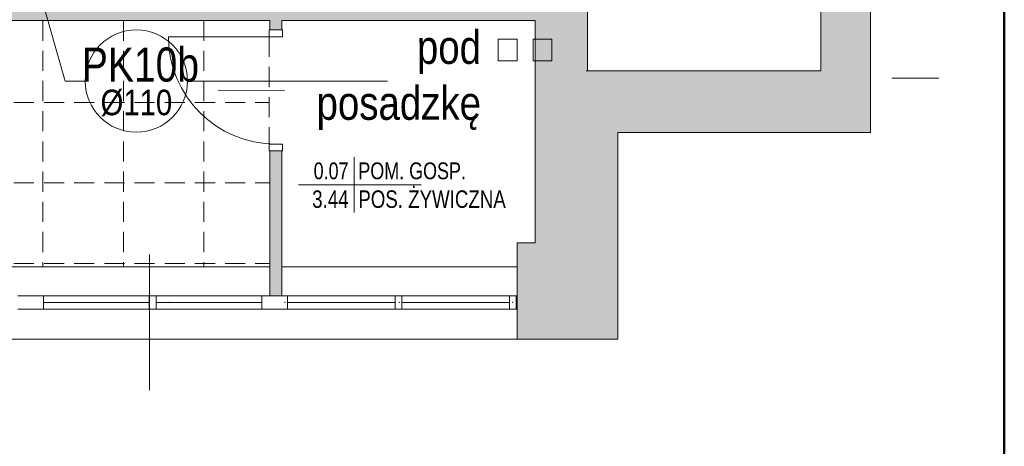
# Model space of a CAD drawing. Header units: millimetres. Extents: x -23540 to 53212, y -37964 to 41185.
# Tile 117 of 203: x 2682 to 3416, y -32223 to -31905. Entities that reach past the tile are written whole.
import ezdxf
from ezdxf.enums import TextEntityAlignment as Align

# ---------------------------------------------------------------- set-up
doc = ezdxf.new("R2010")
doc.units = ezdxf.units.MM
doc.linetypes.add('DASHEDX2', pattern=[1.5, 1, -0.5])
doc.layers.get('0').update_dxf_attribs({"lineweight": 18})
for name, color, linetype, lineweight in [('BA_drz', 7, 'Continuous', 18), ('BA_met', 7, 'Continuous', 18), ('M_Ramki do druku', 7, 'Continuous', 18), ('M_Ramki markery', 1, 'Continuous', 18), ('M_Ramki rysunków', 2, 'Continuous', 18), ('MM_KS_OPISY', 7, 'Continuous', 9), ('PG_PRZERYWANE_ŚREDNIE', 1, 'DASHEDX2', 18), ('PG_WIDOKOWE_CIENKIE', 1, 'Continuous', 18), ('PG_ŚCIANY_DZIAŁOWE', 3, 'Continuous', 18)]:
    doc.layers.add(name, color=color, linetype=linetype, lineweight=lineweight)
doc.styles.add('ROMANS', font='bikromsw.shx', dxfattribs={"width": 0.8})
doc.styles.get("Standard").update_dxf_attribs({"font": 'arial.ttf'})

# ---------------------------------------------------------------- blocks, each defined once
blk = doc.blocks.new('bikmet')
blk.add_line((0, 1.65), (0, -1.65))
at = {"style": 'ROMANS', "width": 0.8}
blk.add_attdef('NRPOM', text='', height=1, dxfattribs=at).set_placement((-0.333, 0.333), align=Align.RIGHT)
blk.add_attdef('NWAPOM', (0.25, 0.333), '', height=1, dxfattribs=at)
blk.add_attdef('RAREA', text='', height=1.042, dxfattribs=at).set_placement((-0.333, -0.333), align=Align.TOP_RIGHT)
blk.add_attdef('PODLOGA', text='', height=1.042, dxfattribs=at).set_placement((0.25, -0.333), align=Align.TOP_LEFT)

msp = doc.modelspace()

# ---------------------------------------------------------------- hatches: boundary and pattern name
at = {"layer": 'PG_ŚCIANY_DZIAŁOWE', "true_color": 0x636466, "transparency": 33554610}
h = msp.add_hatch(color=251, dxfattribs=at)
h.dxf.hatch_style = 1
h.paths.add_polyline_path([(3316.55, -31474.96), (3279.62, -31474.96), (3279.62, -31943.46), (3105.62, -31943.46), (3105.62, -31559.46), (3105.62, -31451.46), (2983.12, -31451.46), (2983.12, -31469.96), (3062.62, -31469.96), (3062.62, -31680.46), (2815.12, -31680.46), (2815.12, -31469.96), (2882.12, -31469.96), (2882.12, -31451.46), (2788.62, -31451.46), (2788.62, -31469.96), (2800.62, -31469.96), (2800.62, -31698.96), (3062.62, -31698.96), (3062.62, -31884.96), (2687.62, -31884.96), (2687.62, -31469.96), (2687.62, -31451.46), (2637.62, -31451.46), (2637.62, -31467.46), (2669.12, -31467.46), (2669.12, -31905.96), (2868.62, -31905.96), (2868.62, -31912.96), (2877.62, -31912.96), (2877.62, -31905.96), (3066.62, -31905.96), (3066.62, -32071.46), (3053.12, -32071.46), (3053.12, -32143.46), (3128.17, -32143.46), (3128.17, -31989.42), (3316.55, -31989.42)])
h.paths.add_polyline_path([(3279.62, -31334.96), (3316.55, -31334.96), (3316.55, -31300.46), (3279.62, -31330.46)])
h = msp.add_hatch(color=251, dxfattribs=at)
h.dxf.hatch_style = 1
h.paths.add_polyline_path([(2877.62, -32002.96), (2868.62, -32002.96), (2868.62, -32110.96), (2877.62, -32110.96)])

# ---------------------------------------------------------------- linework, layer by layer
at = {"color": 251, "true_color": 0x636466}
for p, q in [((3316.55, -31300.46), (3316.55, -31989.42)), ((3105.62, -31559.46), (3105.62, -31943.46)), ((3279.62, -31943.46), (3279.62, -31559.46)), ((2669.12, -31905.96), (2868.62, -31905.96)), ((2868.62, -31905.96), (2868.62, -31912.96)), ((2877.62, -31905.96), (3066.62, -31905.96)), ((2877.62, -31905.96), (2877.62, -31912.96)), ((3066.62, -31905.96), (3066.62, -32071.46)), ((2877.62, -31912.96), (2868.62, -31912.96)), ((2877.62, -31917.96), (2868.62, -31917.96)), ((3105.62, -31943.46), (3279.62, -31943.46)), ((3316.55, -31989.42), (3128.17, -31989.42)), ((3128.17, -31989.42), (3128.17, -32143.46)), ((2877.62, -31997.96), (2868.62, -31997.96)), ((2868.62, -32002.96), (2868.62, -32110.96)), ((2877.62, -32002.96), (2877.62, -32110.96)), ((3066.62, -32071.46), (3053.12, -32071.46)), ((3053.12, -32071.46), (3053.12, -32143.46)), ((2868.62, -32089.46), (2502.62, -32089.46)), ((3053.12, -32089.46), (2877.62, -32089.46)), ((2680.87, -32110.96), (2699.87, -32110.96)), ((2877.62, -32110.96), (2699.87, -32110.96)), ((2699.87, -32110.96), (2699.87, -32120.96)), ((2699.87, -32110.96), (2699.87, -32120.96)), ((2778.87, -32110.96), (2778.87, -32120.96)), ((2783.87, -32110.96), (2783.87, -32120.96)), ((2862.87, -32110.96), (2862.87, -32120.96)), ((3053.12, -32110.96), (2877.62, -32110.96)), ((2881.87, -32110.96), (2881.87, -32120.96)), ((2962.12, -32110.96), (2962.12, -32120.96)), ((2967.12, -32110.96), (2967.12, -32120.96)), ((3047.37, -32110.96), (3047.37, -32120.96)), ((3052.37, -32110.96), (3052.37, -32120.96)), ((2699.87, -32120.96), (2680.87, -32120.96)), ((2778.87, -32115.96), (2699.87, -32115.96)), ((3053.12, -32120.96), (2699.87, -32120.96)), ((2862.87, -32115.96), (2783.87, -32115.96)), ((2962.12, -32115.96), (2881.87, -32115.96)), ((3047.37, -32115.96), (2967.12, -32115.96)), ((3053.12, -32143.46), (2268.12, -32143.46))]:
    msp.add_line(p, q, dxfattribs=at)
at = {"color": 251, "lineweight": 20, "true_color": 0x636466}
for p, q in [((3279.62, -31573.46), (3279.62, -31943.46)), ((2877.62, -31912.96), (2868.62, -31912.96)), ((3279.62, -31943.46), (3104.62, -31943.46)), ((2878.12, -32002.96), (2868.12, -32002.96)), ((2877.62, -32002.96), (2868.62, -32002.96)), ((2779.06, -32181.33), (2779.06, -32080.28)), ((2967.12, -32110.96), (2962.12, -32110.96)), ((3053.12, -32143.46), (3128.17, -32143.46))]:
    msp.add_line(p, q, dxfattribs=at)
at = {"color": 251, "true_color": 0x636466}
for p in [(2793.79, -32115.96), (2793.79, -32115.96), (2793.79, -32115.96), (2793.79, -32115.96), (2880.12, -32115.96), (2880.12, -32115.96), (2880.12, -32115.96), (2880.12, -32115.96), (2965.37, -32115.96), (2965.37, -32115.96), (2965.37, -32115.96), (2965.37, -32115.96), (3049.87, -32115.96), (3049.87, -32115.96), (3049.87, -32115.96), (3049.87, -32115.96)]:
    msp.add_point(p, dxfattribs=at)
at = {"layer": 'BA_drz', "color": 251, "true_color": 0x636466}
for p, q in [((2868.12, -31917.96), (2868.12, -31912.96)), ((2878.12, -31912.96), (2868.12, -31912.96)), ((2878.12, -31917.96), (2878.12, -31912.96)), ((2873.12, -31917.96), (2793.12, -31917.96)), ((2878.12, -31917.96), (2868.12, -31917.96)), ((2830.31, -31957.9), (2879.62, -31958.02)), ((2878.12, -31997.96), (2868.12, -31997.96)), ((2868.12, -32002.96), (2868.12, -31997.96)), ((2878.12, -32002.96), (2878.12, -31997.96))]:
    msp.add_line(p, q, dxfattribs=at)
msp.add_arc((2873.12, -31917.96), 80, 180, 270, dxfattribs=at)
at = {"layer": 'BA_met', "color": 251, "true_color": 0x636466}
msp.add_line((2890.15, -32028.34), (2981.66, -32028.34), dxfattribs=at)
at = {"layer": 'M_Ramki do druku', "color": 251, "true_color": 0x636466}
msp.add_line((3342.46, -31948.99), (3367.46, -31948.99), dxfattribs=at)
at = {"layer": 'M_Ramki markery', "color": 251, "true_color": 0x636466}
msp.add_line((3332.46, -31948.99), (3342.46, -31948.99), dxfattribs=at)
at = {"layer": 'M_Ramki rysunków', "color": 18, "lineweight": 50, "true_color": 0x000000}
msp.add_line((3416.29, -28848.99), (3416.29, -32948.99), dxfattribs=at)
at = {"layer": 'MM_KS_OPISY'}
for p, q in [((2716.07, -31951.04), (2696.49, -31882.49)), ((2731.11, -31951.04), (2716.07, -31951.04)), ((2956.45, -31951.04), (2807.31, -31951.04))]:
    msp.add_line(p, q, dxfattribs=at)
msp.add_circle((2769.21, -31951.04), 38.1, dxfattribs=at)
msp.add_circle((2769.21, -31951.04), 38.1, dxfattribs=at)
at = {"layer": 'PG_PRZERYWANE_ŚREDNIE', "color": 251, "lineweight": 15, "ltscale": 15, "true_color": 0x636466}
for p, q in [((2699.62, -31905.96), (2699.62, -32089.46)), ((2759.62, -31905.96), (2759.62, -32089.46)), ((2819.62, -31905.96), (2819.62, -32089.46)), ((2868.12, -31917.96), (2868.12, -31997.96)), ((2497.87, -31966.96), (2868.12, -31966.96)), ((2497.87, -32026.96), (2868.62, -32026.96)), ((2497.87, -32086.96), (2868.62, -32086.96))]:
    msp.add_line(p, q, dxfattribs=at)
at = {"layer": 'PG_WIDOKOWE_CIENKIE', "color": 251, "true_color": 0x636466}
for p, q in [((3039.06, -31919.84), (3053.06, -31919.84)), ((3039.06, -31935.84), (3039.06, -31919.84)), ((3053.06, -31919.84), (3053.06, -31935.84)), ((3079.06, -31919.84), (3065.06, -31919.84)), ((3065.06, -31919.84), (3065.06, -31935.84)), ((3079.06, -31935.84), (3079.06, -31919.84)), ((3053.06, -31935.84), (3039.06, -31935.84)), ((3065.06, -31935.84), (3079.06, -31935.84))]:
    msp.add_line(p, q, dxfattribs=at)

# ---------------------------------------------------------------- block references
at = {"layer": 'BA_met', "color": 251, "true_color": 0x636466, "xscale": 12.5, "yscale": 12.5, "zscale": 12.5}
msp.add_blockref('bikmet', (2931.57, -32028.34), dxfattribs=at).add_auto_attribs({'NRPOM': '0.07', 'NWAPOM': 'POM. GOSP.', 'RAREA': '3.44', 'PODLOGA': 'POS. ŻYWICZNA'})

# ---------------------------------------------------------------- texts
at = {"layer": 'MM_KS_OPISY'}
for s, width, insert, char_height, attachment_point in [('{\\fArial Narrow|b0|i0|c238|p34;pod\\Pposadzkę}', 200.9859, (3026.16, -31913.22), 25, 3), ('{\\fArial Narrow|b0|i0|c238|p34;PK10b}', 25.4, (2728.61, -31926.05), 25.4, 1), ('{\\fArial Narrow|b0|i0|c238|p34;%%C110}', 0.5033, (2742.55, -31957.44), 19.05, 1)]:
    msp.add_mtext_dynamic_manual_height_columns(s, width=width, gutter_width=1, heights=[0], dxfattribs=dict(at, insert=insert, char_height=char_height, attachment_point=attachment_point))

doc.saveas('drawing.dxf')
